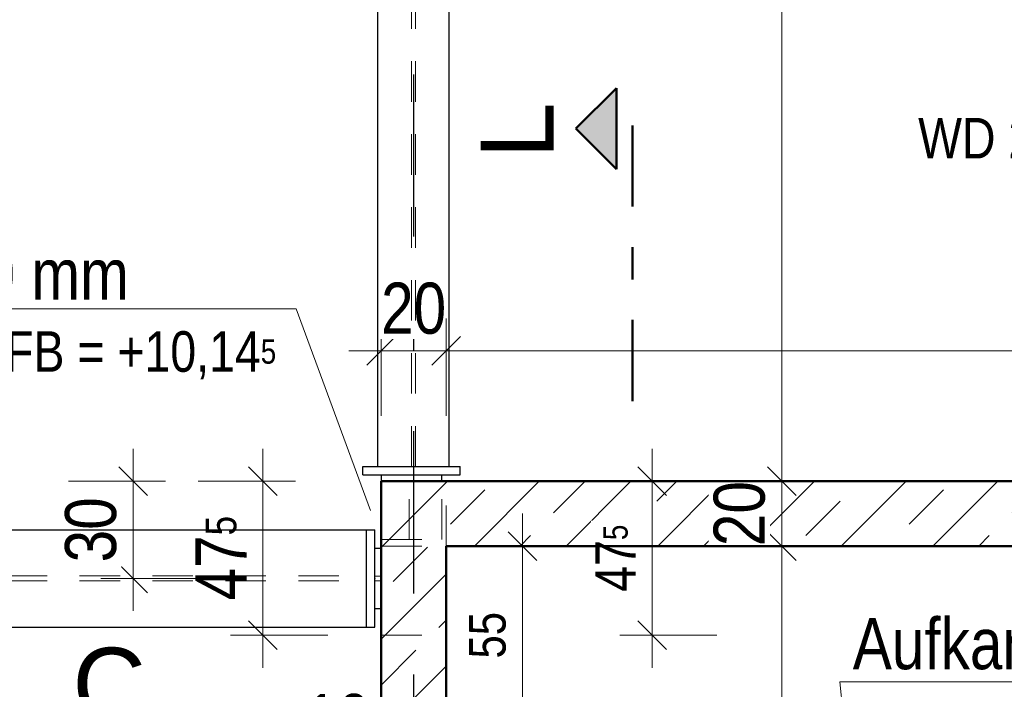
# Model space of a CAD drawing. Header units: millimetres. Extents: x -13 to 146, y -13 to 60.
# Tile 100 of 170: x 36.75 to 39.79, y 25.41 to 27.47. Entities that reach past the tile are written whole.
import ezdxf

# ---------------------------------------------------------------- set-up
doc = ezdxf.new("R2010")
doc.units = ezdxf.units.MM
for name, pattern in [('DASHDOT', [1, 0.5, -0.25, 0, -0.25]), ('DASHDOTX2', [2, 1, -0.5, 0, -0.5]), ('HIDDEN', [0.375, 0.25, -0.125])]:
    doc.linetypes.add(name, pattern=pattern)
for name, color, linetype, lineweight in [('Achsen', 7, 'Continuous', 20), ('Schraffuren', 7, 'Continuous', 20), ('Texte', 7, 'Continuous', 20)]:
    doc.layers.add(name, color=color, linetype=linetype, lineweight=lineweight)
doc.styles.add('Arial', font='arial.ttf')
doc.styles.add('Arial Narrow', font='ARIALN.TTF')
doc.dimstyles.new('Arch_Strakon_dimstyle', dxfattribs={"dimtxt": 11.25, "dimasz": 1, "dimexe": 1.25, "dimexo": 0.0625, "dimgap": 1, "dimtad": 0, "dimdec": 5, "dimzin": 12, "dimdsep": 46, "dimtxsty": 'Arial Narrow', "dimblk": 'Arrowhead_Tick', "dimsah": 1, "dimcen": 0, "dimse1": 1, "dimse2": 1, "dimclrd": 6, "dimclrt": 3, "dimazin": 0, "dimtfac": 1, "dimtdec": 4, "dimtmove": 0, "dimatfit": 3, "dimldrblk": 'NONE', "dimfxl": 1, "dimtvp": 1, "dimtolj": 1, "dimtzin": 0, "dimlwd": 13, "dimarcsym": 2})
pattern_1 = [(45, (0, 0), (-0.14142136, 0.14142136), [0.15, -0.1]), (45, (-0.07071, 0.07071), (-0.14142136, 0.14142136), [])]

# ---------------------------------------------------------------- blocks, each defined once
blk = doc.blocks.new('Arrowhead_Tick')
at = {"color": 0, "linetype": 'Continuous', "lineweight": -2}
for p, q in [((0, 20), (0, -10)), ((-1, 0), (0, 0)), ((10, 0), (0, 0))]:
    blk.add_line(p, q, dxfattribs=at)
at = {"color": 2, "linetype": 'Continuous', "lineweight": 35}
blk.add_line((4.42, 4.42), (-4.42, -4.42), dxfattribs=at)
blk = doc.blocks.new('*D71')
at = {"layer": 'Achsen', "color": 6, "linetype": 'Continuous', "lineweight": 13}
blk.add_line((24.2992, 22.45), (37.8552, 22.45), dxfattribs=at)
at = {"layer": 'Defpoints', "color": 0}
for p in [(24.2892, 29.6253), (37.8652, 26.0481), (37.8652, 22.45)]:
    blk.add_point(p, dxfattribs=at)
at = {"layer": 'Achsen', "color": 6, "lineweight": 13, "xscale": 0.01, "yscale": 0.01, "zscale": 0.01}
blk.add_blockref('Arrowhead_Tick', (37.8652, 22.45), dxfattribs=at)
at = {"layer": 'Achsen', "color": 6, "lineweight": 13, "xscale": 0.01, "yscale": 0.01, "zscale": 0.01, "rotation": 180}
blk.add_blockref('Arrowhead_Tick', (24.2892, 22.45), dxfattribs=at)
at = {"layer": 'Achsen', "color": 2, "lineweight": 35, "insert": (31.0772, 22.5804), "char_height": 0.1575, "attachment_point": 5, "style": 'Arial Narrow', "bg_fill": 3, "box_fill_scale": 1.1, "bg_fill_color": 256, "bg_fill_true_color": 13158600, "bg_fill_transparency": 0}
blk.add_mtext('\\A1;13.57{\\A1;\\H.6x;\\S5;}', dxfattribs=at)
blk = doc.blocks.new('_None')
blk = doc.blocks.new('*D72')
at = {"layer": 'Achsen', "color": 6, "linetype": 'Continuous', "lineweight": 13}
blk.add_line((37.8746, 26.45), (38.0546, 26.45), dxfattribs=at)
at = {"layer": 'Defpoints', "color": 0}
for p in [(38.0646, 26.45), (37.8646, 26.0481), (38.0646, 25.8481)]:
    blk.add_point(p, dxfattribs=at)
at = {"layer": 'Achsen', "color": 6, "lineweight": 13, "xscale": 0.01, "yscale": 0.01, "zscale": 0.01}
blk.add_blockref('Arrowhead_Tick', (38.0646, 26.45), dxfattribs=at)
at = {"layer": 'Achsen', "color": 6, "lineweight": 13, "xscale": 0.01, "yscale": 0.01, "zscale": 0.01, "rotation": 180}
blk.add_blockref('Arrowhead_Tick', (37.8646, 26.45), dxfattribs=at)
at = {"layer": 'Achsen', "color": 2, "lineweight": 35, "insert": (37.9646, 26.5804), "char_height": 0.1575, "attachment_point": 5, "style": 'Arial Narrow', "bg_fill": 3, "box_fill_scale": 1.1, "bg_fill_color": 256, "bg_fill_true_color": 13158600, "bg_fill_transparency": 0}
blk.add_mtext('\\A1;20', dxfattribs=at)
blk = doc.blocks.new('*D73')
at = {"layer": 'Achsen', "color": 6, "linetype": 'Continuous', "lineweight": 13}
blk.add_line((38.0746, 26.45), (44.2846, 26.45), dxfattribs=at)
at = {"layer": 'Defpoints', "color": 0}
for p in [(44.2946, 26.45), (38.0646, 25.8481), (44.2946, 25.8481)]:
    blk.add_point(p, dxfattribs=at)
at = {"layer": 'Achsen', "color": 6, "lineweight": 13, "xscale": 0.01, "yscale": 0.01, "zscale": 0.01}
blk.add_blockref('Arrowhead_Tick', (44.2946, 26.45), dxfattribs=at)
at = {"layer": 'Achsen', "color": 6, "lineweight": 13, "xscale": 0.01, "yscale": 0.01, "zscale": 0.01, "rotation": 180}
blk.add_blockref('Arrowhead_Tick', (38.0646, 26.45), dxfattribs=at)
at = {"layer": 'Achsen', "color": 2, "lineweight": 35, "insert": (41.1796, 26.5804), "char_height": 0.1575, "attachment_point": 5, "style": 'Arial Narrow', "bg_fill": 3, "box_fill_scale": 1.1, "bg_fill_color": 256, "bg_fill_true_color": 13158600, "bg_fill_transparency": 0}
blk.add_mtext('\\A1;6.23', dxfattribs=at)
blk = doc.blocks.new('*D77')
at = {"layer": 'Achsen', "color": 6, "linetype": 'Continuous', "lineweight": 13}
for p, q in [((38.0746, 24.8), (38.43, 24.8)), ((39.7846, 24.8), (38.8534, 24.8))]:
    blk.add_line(p, q, dxfattribs=at)
at = {"layer": 'Defpoints', "color": 0}
for p in [(38.0646, 25.8481), (39.7946, 24.8), (39.7946, 24.1481)]:
    blk.add_point(p, dxfattribs=at)
at = {"layer": 'Achsen', "color": 6, "lineweight": 13, "xscale": 0.01, "yscale": 0.01, "zscale": 0.01}
blk.add_blockref('Arrowhead_Tick', (39.7946, 24.8), dxfattribs=at)
at = {"layer": 'Achsen', "color": 6, "lineweight": 13, "xscale": 0.01, "yscale": 0.01, "zscale": 0.01, "rotation": 180}
blk.add_blockref('Arrowhead_Tick', (38.0646, 24.8), dxfattribs=at)
at = {"layer": 'Achsen', "color": 2, "lineweight": 35, "insert": (38.6417, 24.8559), "char_height": 0.1575, "attachment_point": 5, "style": 'Arial Narrow', "bg_fill": 3, "box_fill_scale": 1.1, "bg_fill_color": 256, "bg_fill_true_color": 13158600, "bg_fill_transparency": 0}
blk.add_mtext('\\A1;1.73', dxfattribs=at)
blk = doc.blocks.new('*D93')
at = {"color": 6, "linetype": 'Continuous', "lineweight": 13}
blk.add_line((39.1, 24.1581), (39.1, 25.8381), dxfattribs=at)
at = {"layer": 'Defpoints', "color": 0}
for p in [(38.0646, 25.8481), (39.1, 25.8481), (39.7946, 24.1481)]:
    blk.add_point(p, dxfattribs=at)
at = {"color": 6, "lineweight": 13, "xscale": 0.01, "yscale": 0.01, "zscale": 0.01}
for p, rotation in [((39.1, 25.8481), 90), ((39.1, 24.1481), 270)]:
    blk.add_blockref('Arrowhead_Tick', p, dxfattribs=dict(at, rotation=rotation))
at = {"color": 2, "lineweight": 35, "insert": (38.9696, 24.9981), "char_height": 0.1575, "attachment_point": 5, "rotation": 90, "style": 'Arial Narrow', "bg_fill": 3, "box_fill_scale": 1.1, "bg_fill_color": 256, "bg_fill_true_color": 13158600, "bg_fill_transparency": 0}
blk.add_mtext('\\A1;1.70', dxfattribs=at)
blk = doc.blocks.new('*D94')
at = {"color": 6, "linetype": 'Continuous', "lineweight": 13}
blk.add_line((39.1, 25.8581), (39.1, 26.0381), dxfattribs=at)
at = {"layer": 'Defpoints', "color": 0}
for p in [(37.8652, 26.0481), (39.1, 26.0481), (38.0646, 25.8481)]:
    blk.add_point(p, dxfattribs=at)
at = {"color": 6, "lineweight": 13, "xscale": 0.01, "yscale": 0.01, "zscale": 0.01}
for p, rotation in [((39.1, 26.0481), 90), ((39.1, 25.8481), 270)]:
    blk.add_blockref('Arrowhead_Tick', p, dxfattribs=dict(at, rotation=rotation))
at = {"color": 2, "lineweight": 35, "insert": (38.9696, 25.9481), "char_height": 0.1575, "attachment_point": 5, "rotation": 90, "style": 'Arial Narrow', "bg_fill": 3, "box_fill_scale": 1.1, "bg_fill_color": 256, "bg_fill_true_color": 13158600, "bg_fill_transparency": 0}
blk.add_mtext('\\A1;20', dxfattribs=at)
blk = doc.blocks.new('*D116')
at = {"color": 6, "linetype": 'Continuous', "lineweight": 13}
blk.add_line((35.6746, 38.05), (37.9555, 38.05), dxfattribs=at)
at = {"layer": 'Defpoints', "color": 0}
for p in [(37.9655, 38.05), (35.6646, 37.3781), (37.9655, 25.8681)]:
    blk.add_point(p, dxfattribs=at)
at = {"color": 6, "lineweight": 13, "xscale": 0.01, "yscale": 0.01, "zscale": 0.01}
blk.add_blockref('Arrowhead_Tick', (37.9655, 38.05), dxfattribs=at)
at = {"color": 6, "lineweight": 13, "xscale": 0.01, "yscale": 0.01, "zscale": 0.01, "rotation": 180}
blk.add_blockref('Arrowhead_Tick', (35.6646, 38.05), dxfattribs=at)
at = {"color": 2, "lineweight": 35, "insert": (36.8151, 38.1804), "char_height": 0.1575, "attachment_point": 5, "style": 'Arial Narrow', "bg_fill": 3, "box_fill_scale": 1.1, "bg_fill_color": 256, "bg_fill_true_color": 13158600, "bg_fill_transparency": 0}
blk.add_mtext('\\A1;2.30', dxfattribs=at)
blk = doc.blocks.new('*D117')
at = {"color": 6, "linetype": 'Continuous', "lineweight": 13}
blk.add_line((37.9755, 38.05), (40.2546, 38.05), dxfattribs=at)
at = {"layer": 'Defpoints', "color": 0}
for p in [(40.2646, 38.05), (40.2646, 37.3781), (37.9655, 25.8681)]:
    blk.add_point(p, dxfattribs=at)
at = {"color": 6, "lineweight": 13, "xscale": 0.01, "yscale": 0.01, "zscale": 0.01}
blk.add_blockref('Arrowhead_Tick', (40.2646, 38.05), dxfattribs=at)
at = {"color": 6, "lineweight": 13, "xscale": 0.01, "yscale": 0.01, "zscale": 0.01, "rotation": 180}
blk.add_blockref('Arrowhead_Tick', (37.9655, 38.05), dxfattribs=at)
at = {"color": 2, "lineweight": 35, "insert": (39.1151, 38.1804), "char_height": 0.1575, "attachment_point": 5, "style": 'Arial Narrow', "bg_fill": 3, "box_fill_scale": 1.1, "bg_fill_color": 256, "bg_fill_true_color": 13158600, "bg_fill_transparency": 0}
blk.add_mtext('\\A1;2.30', dxfattribs=at)
blk = doc.blocks.new('*D358')
at = {"color": 6, "linetype": 'Continuous', "lineweight": 13}
blk.add_line((37.5, 25.5831), (37.5, 26.0381), dxfattribs=at)
at = {"layer": 'Defpoints', "color": 0}
for p in [(37.8652, 26.0481), (38.0646, 25.5731)]:
    blk.add_point(p, dxfattribs=at)
at = {"color": 6, "lineweight": 13, "xscale": 0.01, "yscale": 0.01, "zscale": 0.01}
for p, rotation in [((37.5, 26.0481), 90), ((37.5, 25.5731), 270)]:
    blk.add_blockref('Arrowhead_Tick', p, dxfattribs=dict(at, rotation=rotation))
at = {"color": 2, "lineweight": 35, "insert": (37.3713, 25.8106), "char_height": 0.1575, "attachment_point": 5, "rotation": 90, "style": 'Arial Narrow', "bg_fill": 3, "box_fill_scale": 1.1, "bg_fill_color": 256, "bg_fill_true_color": 13158600, "bg_fill_transparency": 0}
blk.add_mtext('\\A1;47{\\A1;\\H.6x;\\S5;}', dxfattribs=at)
at = {"layer": 'Defpoints', "color": 0}
blk.add_point((37.5, 26.0481), dxfattribs=at)
blk = doc.blocks.new('*D378')
at = {"color": 6, "linetype": 'Continuous', "lineweight": 13}
blk.add_line((39.1, 26.0581), (39.1, 36.668), dxfattribs=at)
at = {"layer": 'Defpoints', "color": 0}
for p in [(39.1, 36.678), (49.1225, 36.678), (47.085, 26.0481)]:
    blk.add_point(p, dxfattribs=at)
at = {"color": 6, "lineweight": 13, "xscale": 0.01, "yscale": 0.01, "zscale": 0.01}
for p, rotation in [((39.1, 36.678), 90), ((39.1, 26.0481), 270)]:
    blk.add_blockref('Arrowhead_Tick', p, dxfattribs=dict(at, rotation=rotation))
at = {"color": 2, "lineweight": 35, "insert": (38.9696, 31.3631), "char_height": 0.1575, "attachment_point": 5, "rotation": 90, "style": 'Arial Narrow', "bg_fill": 3, "box_fill_scale": 1.1, "bg_fill_color": 256, "bg_fill_true_color": 13158600, "bg_fill_transparency": 0}
blk.add_mtext('\\A1;10.63', dxfattribs=at)
blk = doc.blocks.new('*D386')
at = {"color": 6, "linetype": 'Continuous', "lineweight": 13}
blk.add_line((37.1, 25.7581), (37.1, 26.0381), dxfattribs=at)
at = {"layer": 'Defpoints', "color": 0}
for p in [(37.1, 26.0481), (37.8652, 26.0481), (37.8446, 25.7481)]:
    blk.add_point(p, dxfattribs=at)
at = {"color": 6, "lineweight": 13, "xscale": 0.01, "yscale": 0.01, "zscale": 0.01}
for p, rotation in [((37.1, 26.0481), 90), ((37.1, 25.7481), 270)]:
    blk.add_blockref('Arrowhead_Tick', p, dxfattribs=dict(at, rotation=rotation))
at = {"color": 2, "lineweight": 35, "insert": (36.9696, 25.8981), "char_height": 0.1575, "attachment_point": 5, "rotation": 90, "style": 'Arial Narrow', "bg_fill": 3, "box_fill_scale": 1.1, "bg_fill_color": 256, "bg_fill_true_color": 13158600, "bg_fill_transparency": 0}
blk.add_mtext('\\A1;30', dxfattribs=at)
blk = doc.blocks.new('*D387')
at = {"color": 6, "linetype": 'Continuous', "lineweight": 13}
for p, q in [((37.8552, 25.2843), (37.8452, 25.2843)), ((37.8652, 25.2843), (37.9646, 25.2843)), ((37.9746, 25.2843), (37.9846, 25.2843))]:
    blk.add_line(p, q, dxfattribs=at)
at = {"layer": 'Defpoints', "color": 0}
for p in [(37.9646, 26.0931), (37.8652, 26.0481), (37.9646, 25.2843)]:
    blk.add_point(p, dxfattribs=at)
at = {"color": 6, "lineweight": 13, "xscale": 0.01, "yscale": 0.01, "zscale": 0.01}
blk.add_blockref('Arrowhead_Tick', (37.8652, 25.2843), dxfattribs=at)
at = {"color": 6, "lineweight": 13, "xscale": 0.01, "yscale": 0.01, "zscale": 0.01, "rotation": 180}
blk.add_blockref('Arrowhead_Tick', (37.9646, 25.2843), dxfattribs=at)
at = {"color": 2, "lineweight": 35, "insert": (37.7303, 25.3122), "char_height": 0.1575, "attachment_point": 5, "style": 'Arial Narrow', "bg_fill": 3, "box_fill_scale": 1.1, "bg_fill_color": 256, "bg_fill_true_color": 13158600, "bg_fill_transparency": 0}
blk.add_mtext('\\A1;10', dxfattribs=at)
blk = doc.blocks.new('*D597')
at = {"color": 6, "linetype": 'Continuous', "lineweight": 13}
blk.add_line((38.3, 25.3081), (38.3, 25.8381), dxfattribs=at)
at = {"layer": 'Defpoints', "color": 0}
for p in [(38.0646, 25.8481), (38.3, 25.8481), (38.0646, 25.2981)]:
    blk.add_point(p, dxfattribs=at)
at = {"color": 6, "lineweight": 13, "xscale": 0.01, "yscale": 0.01, "zscale": 0.01}
for p, rotation in [((38.3, 25.8481), 90), ((38.3, 25.2981), 270)]:
    blk.add_blockref('Arrowhead_Tick', p, dxfattribs=dict(at, rotation=rotation))
at = {"color": 3, "lineweight": 35, "insert": (38.1928, 25.5731), "char_height": 0.1125, "attachment_point": 5, "rotation": 90, "style": 'Arial Narrow', "bg_fill": 3, "box_fill_scale": 1.1, "bg_fill_color": 256, "bg_fill_true_color": 13158600, "bg_fill_transparency": 0}
blk.add_mtext('\\A1;55', dxfattribs=at)
blk = doc.blocks.new('*D793')
at = {"layer": 'Defpoints', "color": 0}
for p in [(37.8646, 26.0481), (38.7, 26.0481), (38.0646, 25.5731)]:
    blk.add_point(p, dxfattribs=at)
at = {"layer": 'Texte', "color": 6, "linetype": 'Continuous', "lineweight": 13}
blk.add_line((38.7, 25.5831), (38.7, 26.0381), dxfattribs=at)
at = {"layer": 'Texte', "color": 6, "lineweight": 13, "xscale": 0.01, "yscale": 0.01, "zscale": 0.01}
for p, rotation in [((38.7, 26.0481), 90), ((38.7, 25.5731), 270)]:
    blk.add_blockref('Arrowhead_Tick', p, dxfattribs=dict(at, rotation=rotation))
at = {"layer": 'Texte', "color": 3, "lineweight": 35, "insert": (38.5875, 25.8106), "char_height": 0.125, "attachment_point": 5, "rotation": 90, "style": 'Arial Narrow', "bg_fill": 3, "box_fill_scale": 1.1, "bg_fill_color": 256, "bg_fill_true_color": 13158600, "bg_fill_transparency": 0}
blk.add_mtext('\\A1;47{\\A1;\\H.6x;\\S5;}', dxfattribs=at)

msp = doc.modelspace()

# ---------------------------------------------------------------- hatches: boundary and pattern name
at = {"lineweight": 13, "true_color": 0x0000ff}
msp.add_hatch(color=5, dxfattribs=at).paths.add_polyline_path([(38.464805, 27.135194), (38.589805, 27.010194), (38.589805, 27.260194)])
at = {"layer": 'Schraffuren', "lineweight": 13}
h = msp.add_hatch(dxfattribs=at)
h.set_pattern_fill('bB', color=6, scale=0.01, angle=45, style=0, pattern_type=2)
h.set_pattern_definition(pattern_1)
h.paths.add_polyline_path([(47.334982, 25.848114), (37.864608, 25.848114), (37.864608, 26.048114), (47.334982, 26.048114)])
h = msp.add_hatch(dxfattribs=at)
h.set_pattern_fill('bB', color=6, scale=0.01, angle=45, style=0, pattern_type=2)
h.set_pattern_definition(pattern_1)
h.paths.add_polyline_path([(38.064608, 25.848114), (38.064608, 20.09809), (37.864608, 20.09809), (37.864608, 25.848114)])

# ---------------------------------------------------------------- linework, layer by layer
at = {"color": 4, "linetype": 'Continuous', "lineweight": 50}
for p, q in [((38.589805, 27.260194), (38.464805, 27.135194)), ((38.589805, 27.010194), (38.589805, 27.260194)), ((38.464805, 27.135194), (38.589805, 27.010194))]:
    msp.add_line(p, q, dxfattribs=at)
at = {"color": 4, "linetype": 'DASHDOT', "lineweight": 50, "ltscale": 0.5}
msp.add_line((38.639805, 26.295167), (38.639805, 27.260194), dxfattribs=at)
at = {"color": 5, "linetype": 'Continuous', "lineweight": 18}
for p, q in [((37.601992, 26.579798), (35.115125, 26.579798)), ((41.73375, 25.42995), (39.278988, 25.42995)), ((39.278988, 25.42995), (39.418884, 23.995586))]:
    msp.add_line(p, q, dxfattribs=at)
at = {"color": 9, "linetype": 'Continuous', "lineweight": 0}
for centre in [(37.964631, 26.093114), (37.844608, 25.748114)]:
    msp.add_circle(centre, 0.00111, dxfattribs=at)
at = {"layer": 'Achsen', "color": 3, "linetype": 'DASHDOTX2', "lineweight": 25, "ltscale": 0.5}
msp.add_line((37.964631, 39.402162), (37.964631, 13.251851), dxfattribs=at)
at = {"layer": 'Achsen', "color": 5, "linetype": 'Continuous', "lineweight": 18}
msp.add_line((37.601992, 26.579798), (37.831252, 25.957752), dxfattribs=at)

# ---------------------------------------------------------------- next in the draw order: dimensions: what is measured, and where the dimension line sits
at = {"layer": 'Achsen', "lineweight": 35}
dim = msp.add_linear_dim(base=(37.865236, 22.45), p1=(24.289235, 29.62533), p2=(37.865236, 26.048114), text='13.57{\\A1;\\H.6x;\\S5;}', dimstyle='Arch_Strakon_dimstyle', override={"dimscale": 0.01, "dimtxt": 15.75, "dimasz": 1, "dimgap": 5, "dimtad": 1, "dimjust": 0, "dimtih": 0, "dimtoh": 0, "dimdec": 5, "dimdsep": 46, "dimtxsty": 'Arial Narrow', "dimclrd": 6, "dimclrt": 2, "dimtix": 1, "dimtofl": 255, "dimtmove": 0, "dimatfit": 2, "dimfxl": 0, "dimfxlon": 0, "dimtvp": 31.746032, "dimtfill": 1, "dimtfillclr": 7, "dimlwd": 13}, dxfattribs=at)
dim.commit()
dim.dimension.update_dxf_attribs({"geometry": '*D71', "text_midpoint": (31.077235, 22.45), "dimtype": 160})

# ---------------------------------------------------------------- next in the draw order: texts
at = {"color": 4, "lineweight": 50, "style": 'Arial'}
msp.add_text('C', height=0.225, dxfattribs=at).set_placement((36.912487, 25.309522))

# ---------------------------------------------------------------- next in the draw order: dimensions: what is measured, and where the dimension line sits
at = {"layer": 'Achsen', "lineweight": 35}
dim = msp.add_linear_dim(base=(38.064608, 26.45), p1=(37.864608, 26.048114), p2=(38.064608, 25.848114), text='20', dimstyle='Arch_Strakon_dimstyle', override={"dimscale": 0.01, "dimtxt": 15.75, "dimasz": 1, "dimgap": 5, "dimtad": 1, "dimjust": 0, "dimtih": 0, "dimtoh": 0, "dimdec": 5, "dimdsep": 46, "dimtxsty": 'Arial Narrow', "dimclrd": 6, "dimclrt": 2, "dimtix": 1, "dimtofl": 255, "dimtmove": 0, "dimatfit": 2, "dimfxl": 0, "dimfxlon": 0, "dimtvp": 31.746032, "dimtfill": 1, "dimtfillclr": 7, "dimlwd": 13}, dxfattribs=at)
dim.commit()
dim.dimension.update_dxf_attribs({"geometry": '*D72', "text_midpoint": (37.964608, 26.45), "dimtype": 160})

# ---------------------------------------------------------------- next in the draw order: dimensions: what is measured, and where the dimension line sits
dim = msp.add_linear_dim(base=(44.294627, 26.45), p1=(38.064608, 25.848114), p2=(44.294627, 25.848114), text='6.23', dimstyle='Arch_Strakon_dimstyle', override={"dimscale": 0.01, "dimtxt": 15.75, "dimasz": 1, "dimgap": 5, "dimtad": 1, "dimjust": 0, "dimtih": 0, "dimtoh": 0, "dimdec": 5, "dimdsep": 46, "dimtxsty": 'Arial Narrow', "dimclrd": 6, "dimclrt": 2, "dimtix": 1, "dimtofl": 255, "dimtmove": 0, "dimatfit": 2, "dimfxl": 0, "dimfxlon": 0, "dimtvp": 31.746032, "dimtfill": 1, "dimtfillclr": 7, "dimlwd": 13}, dxfattribs=at)
dim.commit()
dim.dimension.update_dxf_attribs({"geometry": '*D73', "text_midpoint": (41.179618, 26.45), "dimtype": 160})

# ---------------------------------------------------------------- next in the draw order: dimensions: what is measured, and where the dimension line sits
dim = msp.add_linear_dim(base=(39.794627, 24.8), p1=(38.064608, 25.848114), p2=(39.794627, 24.148092), text='1.73', dimstyle='Arch_Strakon_dimstyle', override={"dimscale": 0.01, "dimtxt": 15.75, "dimasz": 1, "dimgap": 5, "dimtad": 0, "dimjust": 0, "dimtih": 0, "dimtoh": 0, "dimdec": 5, "dimdsep": 46, "dimtxsty": 'Arial Narrow', "dimclrd": 6, "dimclrt": 2, "dimtix": 0, "dimtofl": 255, "dimtmove": 2, "dimatfit": 2, "dimfxl": 0, "dimfxlon": 0, "dimtvp": 31.746032, "dimtfill": 1, "dimtfillclr": 7, "dimlwd": 13}, dxfattribs=at)
dim.commit()
dim.dimension.update_dxf_attribs({"geometry": '*D77', "text_midpoint": (38.641708, 24.855868), "dimtype": 160})

# ---------------------------------------------------------------- next in the draw order: dimensions: what is measured, and where the dimension line sits
at = {"lineweight": 35}
dim = msp.add_linear_dim(base=(39.1, 25.848114), p1=(39.794627, 24.148092), p2=(38.064608, 25.848114), angle=90, text='1.70', dimstyle='Arch_Strakon_dimstyle', override={"dimscale": 0.01, "dimtxt": 15.75, "dimasz": 1, "dimgap": 5, "dimtad": 1, "dimjust": 0, "dimtih": 0, "dimtoh": 0, "dimdec": 5, "dimdsep": 46, "dimtxsty": 'Arial Narrow', "dimclrd": 6, "dimclrt": 2, "dimtix": 1, "dimtofl": 255, "dimtmove": 0, "dimatfit": 2, "dimfxl": 0, "dimfxlon": 0, "dimtvp": 31.746032, "dimtfill": 1, "dimtfillclr": 7, "dimlwd": 13}, dxfattribs=at)
dim.commit()
dim.dimension.update_dxf_attribs({"geometry": '*D93', "text_midpoint": (39.1, 24.998103), "dimtype": 160})

# ---------------------------------------------------------------- next in the draw order: texts
at = {"color": 2, "lineweight": 35, "style": 'Arial Narrow'}
msp.add_text('Aufkantung umlaufend am DD', height=0.1575, dxfattribs=at).set_placement((39.318752, 25.468406))

# ---------------------------------------------------------------- next in the draw order: dimensions: what is measured, and where the dimension line sits
at = {"lineweight": 35}
dim = msp.add_linear_dim(base=(39.1, 26.048114), p1=(38.064608, 25.848114), p2=(37.865236, 26.048114), angle=90, text='20', dimstyle='Arch_Strakon_dimstyle', override={"dimscale": 0.01, "dimtxt": 15.75, "dimasz": 1, "dimgap": 5, "dimtad": 1, "dimjust": 0, "dimtih": 0, "dimtoh": 0, "dimdec": 5, "dimdsep": 46, "dimtxsty": 'Arial Narrow', "dimclrd": 6, "dimclrt": 2, "dimtix": 1, "dimtofl": 255, "dimtmove": 0, "dimatfit": 2, "dimfxl": 0, "dimfxlon": 0, "dimtvp": 31.746032, "dimtfill": 1, "dimtfillclr": 7, "dimlwd": 13}, dxfattribs=at)
dim.commit()
dim.dimension.update_dxf_attribs({"geometry": '*D94', "text_midpoint": (39.1, 25.948114), "dimtype": 160})

# ---------------------------------------------------------------- next in the draw order: dimensions: what is measured, and where the dimension line sits
dim = msp.add_linear_dim(base=(37.965486, 38.05), p1=(35.664631, 37.37809), p2=(37.965486, 25.868114), text='2.30', dimstyle='Arch_Strakon_dimstyle', override={"dimscale": 0.01, "dimtxt": 15.75, "dimasz": 1, "dimgap": 5, "dimtad": 1, "dimjust": 0, "dimtih": 0, "dimtoh": 0, "dimdec": 5, "dimdsep": 46, "dimtxsty": 'Arial Narrow', "dimclrd": 6, "dimclrt": 2, "dimtix": 1, "dimtofl": 255, "dimtmove": 0, "dimatfit": 2, "dimfxl": 0, "dimfxlon": 0, "dimtvp": 31.746032, "dimtfill": 1, "dimtfillclr": 7, "dimlwd": 13}, dxfattribs=at)
dim.commit()
dim.dimension.update_dxf_attribs({"geometry": '*D116', "text_midpoint": (36.815059, 38.05), "dimtype": 160})

# ---------------------------------------------------------------- next in the draw order: texts
at = {"color": 2, "lineweight": 35, "style": 'Arial Narrow'}
msp.add_text('EBT 475 x 200 x 50 mm', height=0.1575, dxfattribs=at).set_placement((35.150893, 26.607427))
at = {"color": 3, "lineweight": 25, "insert": (34.679363, 26.362148), "char_height": 0.125, "attachment_point": 7, "line_spacing_factor": 0.9, "style": 'Arial Narrow'}
msp.add_mtext('WD 47{\\A1;\\H.6x;\\S5;}x27{\\A1;\\H.6x;\\S5;}x20, UK =5,97{\\A1;\\H.6x;\\S5;} ü. RFB = +10,14{\\A1;\\H.6x;\\S5;}', dxfattribs=at)

# ---------------------------------------------------------------- next in the draw order: dimensions: what is measured, and where the dimension line sits
at = {"lineweight": 35}
dim = msp.add_linear_dim(base=(40.264631, 38.05), p1=(37.965486, 25.868114), p2=(40.264631, 37.37809), text='2.30', dimstyle='Arch_Strakon_dimstyle', override={"dimscale": 0.01, "dimtxt": 15.75, "dimasz": 1, "dimgap": 5, "dimtad": 1, "dimjust": 0, "dimtih": 0, "dimtoh": 0, "dimdec": 5, "dimdsep": 46, "dimtxsty": 'Arial Narrow', "dimclrd": 6, "dimclrt": 2, "dimtix": 1, "dimtofl": 255, "dimtmove": 0, "dimatfit": 2, "dimfxl": 0, "dimfxlon": 0, "dimtvp": 31.746032, "dimtfill": 1, "dimtfillclr": 7, "dimlwd": 13}, dxfattribs=at)
dim.commit()
dim.dimension.update_dxf_attribs({"geometry": '*D117', "text_midpoint": (39.115059, 38.05), "dimtype": 160})

# ---------------------------------------------------------------- next in the draw order: texts
at = {"color": 4, "lineweight": 50, "style": 'Arial'}
msp.add_text('L', height=0.225, rotation=90, dxfattribs=at).set_placement((38.395923, 27.041991))

# ---------------------------------------------------------------- next in the draw order: dimensions: what is measured, and where the dimension line sits
at = {"lineweight": 35}
for base, p1, p2, text, picture, middle in [((39.1, 36.67799), (47.084982, 26.048114), (49.122527, 36.67799), '10.63', '*D378', (39.1, 31.363052)), ((37.5, 26.048114), (38.064608, 25.573114), (37.865236, 26.048114), '47{\\A1;\\H.6x;\\S5;}', '*D358', (37.5, 25.810614))]:
    dim = msp.add_linear_dim(base=base, p1=p1, p2=p2, angle=90, text=text, dimstyle='Arch_Strakon_dimstyle', override={"dimscale": 0.01, "dimtxt": 15.75, "dimasz": 1, "dimgap": 5, "dimtad": 1, "dimjust": 0, "dimtih": 0, "dimtoh": 0, "dimdec": 5, "dimdsep": 46, "dimtxsty": 'Arial Narrow', "dimclrd": 6, "dimclrt": 2, "dimtix": 1, "dimtofl": 255, "dimtmove": 0, "dimatfit": 2, "dimfxl": 0, "dimfxlon": 0, "dimtvp": 31.746032, "dimtfill": 1, "dimtfillclr": 7, "dimlwd": 13}, dxfattribs=at)
    dim.commit()
    dim.dimension.update_dxf_attribs({"geometry": picture, "text_midpoint": middle, "dimtype": 160})

# ---------------------------------------------------------------- next in the draw order: texts
at = {"layer": 'Texte', "color": 3, "lineweight": 25, "insert": (39.520222, 27.019999), "char_height": 0.125, "attachment_point": 7, "line_spacing_factor": 0.9, "style": 'Arial Narrow'}
msp.add_mtext('WD 20x24{\\A1;\\H.6x;\\S5;}UK = 6.00{\\A1;\\H.6x;\\S5;} ü. RFB = +10,17{\\A1;\\H.6x;\\S5;}', dxfattribs=at)

# ---------------------------------------------------------------- next in the draw order: dimensions: what is measured, and where the dimension line sits
at = {"lineweight": 35}
for base, p1, p2, text, override, picture, middle in [((37.1, 26.048114), (37.844608, 25.748114), (37.865236, 26.048114), '30', {"dimscale": 0.01, "dimtxt": 15.75, "dimasz": 1, "dimgap": 5, "dimtad": 1, "dimjust": 0, "dimtih": 0, "dimtoh": 0, "dimdec": 5, "dimdsep": 46, "dimtxsty": 'Arial Narrow', "dimclrd": 6, "dimclrt": 2, "dimtix": 1, "dimtofl": 255, "dimtmove": 0, "dimatfit": 2, "dimfxl": 0, "dimfxlon": 0, "dimtvp": 31.746032, "dimtfill": 1, "dimtfillclr": 7, "dimlwd": 13}, '*D386', (37.1, 25.898114)), ((38.3, 25.848114), (38.064608, 25.298096), (38.064608, 25.848114), '55', {"dimscale": 0.01, "dimtxt": 11.25, "dimasz": 1, "dimgap": 5, "dimtad": 1, "dimjust": 0, "dimtih": 0, "dimtoh": 0, "dimdec": 5, "dimdsep": 46, "dimtxsty": 'Arial Narrow', "dimclrd": 6, "dimclrt": 3, "dimtix": 1, "dimtofl": 255, "dimtmove": 0, "dimatfit": 2, "dimfxl": 0, "dimfxlon": 0, "dimtvp": 44.444444, "dimtfill": 1, "dimtfillclr": 7, "dimlwd": 13}, '*D597', (38.3, 25.573105))]:
    dim = msp.add_linear_dim(base=base, p1=p1, p2=p2, angle=90, text=text, dimstyle='Arch_Strakon_dimstyle', override=override, dxfattribs=at)
    dim.commit()
    dim.dimension.update_dxf_attribs({"geometry": picture, "text_midpoint": middle, "dimtype": 160})

# ---------------------------------------------------------------- next in the draw order: dimensions: what is measured, and where the dimension line sits
dim = msp.add_linear_dim(base=(37.964631, 25.284334), p1=(37.865236, 26.048114), p2=(37.964631, 26.093114), text='10', dimstyle='Arch_Strakon_dimstyle', override={"dimscale": 0.01, "dimtxt": 15.75, "dimasz": 1, "dimgap": 5, "dimtad": 0, "dimjust": 0, "dimtih": 0, "dimtoh": 0, "dimdec": 5, "dimdsep": 46, "dimtxsty": 'Arial Narrow', "dimclrd": 6, "dimclrt": 2, "dimtix": 0, "dimtofl": 255, "dimtmove": 2, "dimatfit": 2, "dimfxl": 0, "dimfxlon": 0, "dimtvp": 31.746032, "dimtfill": 1, "dimtfillclr": 7, "dimlwd": 13}, dxfattribs=at)
dim.commit()
dim.dimension.update_dxf_attribs({"geometry": '*D387', "text_midpoint": (37.730252, 25.312158), "dimtype": 160})

# ---------------------------------------------------------------- next in the draw order: linework, layer by layer
at = {"color": 6, "linetype": 'HIDDEN', "lineweight": 13, "ltscale": 0.5}
for p, q in [((24.334236, 25.755864), (37.819608, 25.755864)), ((24.334236, 25.740364), (37.819608, 25.740364))]:
    msp.add_line(p, q, dxfattribs=at)
at = {"layer": 'Achsen', "color": 3, "linetype": 'Continuous', "lineweight": 25}
for p, q in [((37.808243, 26.068114), (37.808243, 26.093114)), ((24.334236, 25.898122), (37.819608, 25.898122)), ((37.819608, 25.898122), (37.844608, 25.898122)), ((37.819608, 25.598114), (37.819608, 25.898122)), ((37.844608, 25.598122), (37.844608, 25.898122)), ((24.334236, 25.598122), (37.819608, 25.598122)), ((37.819608, 25.598122), (37.844608, 25.598122))]:
    msp.add_line(p, q, dxfattribs=at)

# ---------------------------------------------------------------- next in the draw order: dimensions: what is measured, and where the dimension line sits
at = {"layer": 'Texte', "lineweight": 35}
dim = msp.add_linear_dim(base=(38.7, 26.048114), p1=(38.064608, 25.573114), p2=(37.864608, 26.048114), angle=90, text='47{\\A1;\\H.6x;\\S5;}', dimstyle='Arch_Strakon_dimstyle', override={"dimscale": 0.01, "dimtxt": 12.5, "dimasz": 1, "dimgap": 5, "dimtad": 1, "dimjust": 0, "dimtih": 0, "dimtoh": 0, "dimdec": 5, "dimdsep": 46, "dimtxsty": 'Arial Narrow', "dimclrd": 6, "dimclrt": 3, "dimtix": 1, "dimtofl": 255, "dimtmove": 0, "dimatfit": 2, "dimfxl": 0, "dimfxlon": 0, "dimtvp": 40, "dimtfill": 1, "dimtfillclr": 7, "dimlwd": 13}, dxfattribs=at)
dim.commit()
dim.dimension.update_dxf_attribs({"geometry": '*D793', "text_midpoint": (38.7, 25.810614), "dimtype": 160})

# ---------------------------------------------------------------- next in the draw order: linework, layer by layer
at = {"color": 6, "linetype": 'HIDDEN', "lineweight": 13, "ltscale": 0.5}
for p, q in [((37.958236, 26.093114), (37.958236, 37.201757)), ((37.970236, 26.093114), (37.970236, 37.201757)), ((37.950986, 25.868114), (37.950986, 26.068114)), ((37.965486, 25.868114), (37.965486, 26.068114)), ((37.865236, 25.868114), (37.865236, 26.048114)), ((38.051236, 25.868114), (38.051236, 26.048114)), ((38.064608, 25.848114), (38.064608, 26.048114)), ((37.865236, 25.868114), (38.051236, 25.868114)), ((37.864608, 25.848114), (38.064608, 25.848114)), ((37.844608, 25.755364), (37.864608, 25.755364)), ((37.844608, 25.740864), (37.864608, 25.740864)), ((37.864608, 25.573114), (38.064608, 25.573114))]:
    msp.add_line(p, q, dxfattribs=at)
at = {"color": 4, "linetype": 'Continuous', "lineweight": 50}
for p, q in [((37.864608, 26.048114), (47.084982, 26.048114)), ((37.864608, 25.848114), (37.864608, 26.048114)), ((37.864608, 20.09809), (37.864608, 25.848114)), ((38.064608, 25.848114), (44.294627, 25.848114)), ((38.064608, 20.09809), (38.064608, 25.848114))]:
    msp.add_line(p, q, dxfattribs=at)
at = {"layer": 'Achsen', "color": 3, "linetype": 'Continuous', "lineweight": 25}
for p, q in [((37.854236, 26.093114), (37.854236, 36.631384)), ((38.074236, 26.093114), (38.074236, 36.629714)), ((37.808243, 26.093114), (38.108243, 26.093114)), ((38.108243, 26.068114), (38.108243, 26.093114)), ((37.808243, 26.068114), (38.108243, 26.068114)), ((37.865236, 26.048114), (37.865236, 26.068114)), ((38.051236, 26.048114), (38.051236, 26.068114)), ((37.844608, 25.841114), (37.864608, 25.841114)), ((37.844608, 25.655114), (37.864608, 25.655114))]:
    msp.add_line(p, q, dxfattribs=at)

doc.saveas('drawing.dxf')
